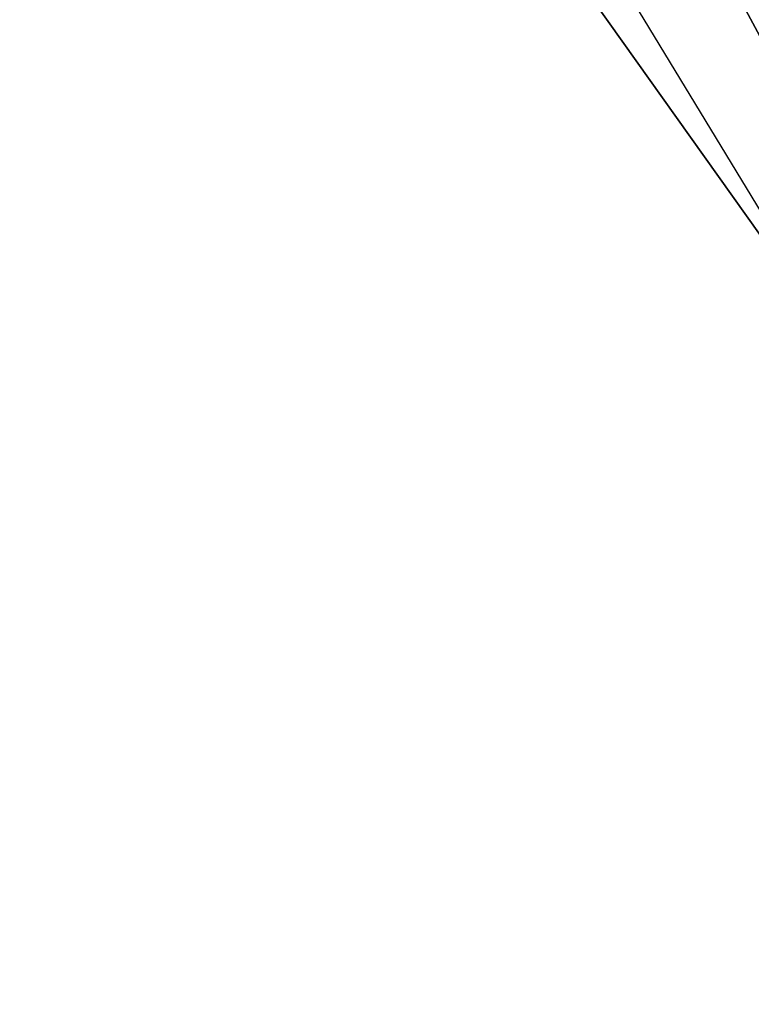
# Model space of a CAD drawing. Header units: millimetres. Extents: x 1 to 201, y 1 to 201.
# Tile 92 of 256: x 39.29 to 41.62, y 62.63 to 65.76. Entities that reach past the tile are written whole.
import ezdxf

# ---------------------------------------------------------------- set-up
doc = ezdxf.new("R2010")
doc.units = ezdxf.units.MM
doc.header["$LTSCALE"] = 25.4
doc.layers.get('0').update_dxf_attribs({"true_color": 0xff5454})

# ---------------------------------------------------------------- blocks, each defined once
blk = doc.blocks.new('MERIDA-LED-9514.STL#1')
at = {"color": 7, "true_color": 0xffffff}
mesh = blk.add_polyface(dxfattribs=at)
corners = [(40.0609, 69.4239, -43.5), (44.6291, 61.2091, -43.866), (39.7359, 69.2555, -43.866), (44.9281, 61.4201, -43.5)]
mesh.append_faces([[corners[k] for k in face] for face in [(0, 1, 2), (1, 0, 3)]], dxfattribs={"vtx0": -1, "color": 7})
mesh = blk.add_polyface(dxfattribs=at)
corners = [(40.0609, 69.4239, -43.5), (41.6773, 66.75, -43), (44.9281, 61.4201, -43.5)]
mesh.append_faces([[corners[k] for k in face] for face in [(0, 1, 2)]], dxfattribs={"color": 7})
mesh = blk.add_polyface(dxfattribs=at)
corners = [(39.7359, 69.2555, -43.866), (44.2206, 60.9207, -44), (39.292, 69.0255, -44), (44.6291, 61.2091, -43.866)]
mesh.append_faces([[corners[k] for k in face] for face in [(0, 1, 2), (1, 0, 3)]], dxfattribs={"vtx0": -1, "color": 7})
mesh = blk.add_polyface(dxfattribs=at)
corners = [(40.8112, 66.25, -32), (48.4754, 55.4872, -43), (48.4754, 55.4872, -32), (40.8112, 66.25, -43)]
mesh.append_faces([[corners[k] for k in face] for face in [(0, 1, 2), (1, 0, 3)]], dxfattribs={"vtx0": -1, "color": 7})

msp = doc.modelspace()

# ---------------------------------------------------------------- block references
at = {"color": 0}
msp.add_blockref('MERIDA-LED-9514.STL#1', (0, 0), dxfattribs=at)

doc.saveas('drawing.dxf')
